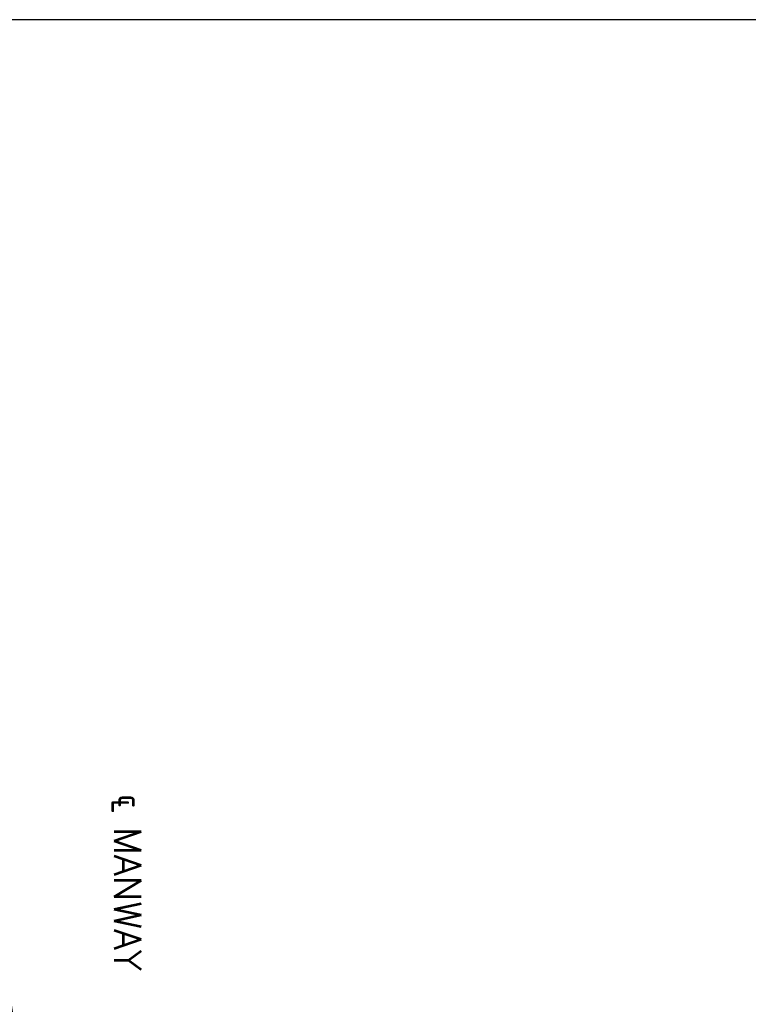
# Model space of a CAD drawing. Extents: x 1529 to 4201, y -422 to 622.
# Tile 87 of 256: x 2011 to 2072, y 165 to 246. Entities that reach past the tile are written whole.
import ezdxf

# ---------------------------------------------------------------- set-up
doc = ezdxf.new("R2010")
doc.units = 0
doc.header["$MEASUREMENT"] = 0
doc.layers.add('FREEZE-OUTLINE-TITLES', color=60, linetype='CONTINUOUS')
doc.layers.add('TEXT', color=3, linetype='CONTINUOUS')
doc.styles.add('SIMPLEX', font='simplex')
doc.dimstyles.new('DIM48', dxfattribs={"dimscale": 48, "dimtxt": 0.09375, "dimasz": 0.09375, "dimexe": 0.0625, "dimexo": 0.0625, "dimgap": 0.0625, "dimtad": 1, "dimdec": 4, "dimzin": 3, "dimdsep": 46, "dimlunit": 4, "dimtxsty": 'SIMPLEX', "dimcen": 0, "dimclrd": 3, "dimclre": 3, "dimclrt": 3, "dimadec": 0, "dimazin": 0, "dimtfac": 1, "dimtdec": 4, "dimtofl": 0, "dimtmove": 2, "dimatfit": 3, "dimfxl": 1, "dimfrac": 2, "dimtolj": 1, "dimtzin": 3, "dimarcsym": 0})

msp = doc.modelspace()

# ---------------------------------------------------------------- linework, layer by layer
at = {"layer": 'FREEZE-OUTLINE-TITLES', "color": 60, "linetype": 'Continuous'}
msp.add_lwpolyline([(2645.83978, 246.45085), (1529.83978, 246.45085), (1529.83978, -81.23998), (2645.83978, -81.23998)], close=True, dxfattribs=at)

# ---------------------------------------------------------------- texts
at = {"layer": 'TEXT', "insert": (2021.04237, 167.30351), "char_height": 2.25, "width": 19.5190601, "attachment_point": 3, "rotation": 270, "style": 'SIMPLEX'}
msp.add_mtext('℄ MANWAY', dxfattribs=at)

# ---------------------------------------------------------------- leaders
at = {"layer": 'TEXT'}
msp.add_leader([(2015.88291, 128.9944), (2001.31402, 220.91714), (1991.92606, 220.91714)], dimstyle='DIM48', override={"dimgap": 0.0625, "dimtad": 0}, dxfattribs=at)

doc.saveas('drawing.dxf')
